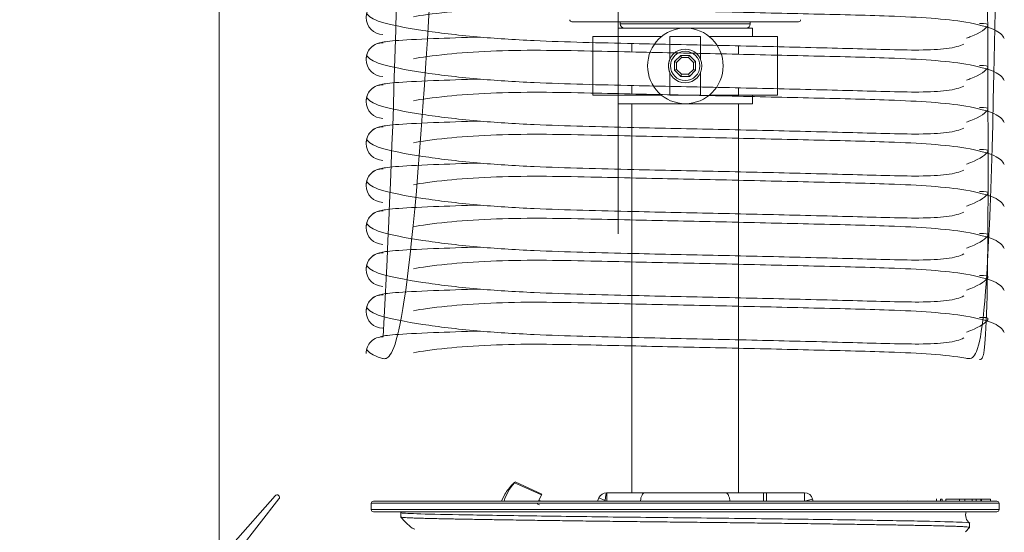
# Model space of a CAD drawing. Header units: millimetres. Extents: x 16720 to 74016, y 25810 to 81213.
# Tile 18 of 256: x 32332 to 32356, y 29833 to 29845. Entities that reach past the tile are written whole.
import ezdxf

# ---------------------------------------------------------------- set-up
doc = ezdxf.new("R2010")
doc.units = ezdxf.units.MM
doc.linetypes.add('DASHDOTX2', pattern=[50.8, 25.4, -12.7, 0, -12.7])
for name, color, linetype, lineweight in [('_OŚ', 165, 'DASHDOTX2', 9), ('_STOLARKA', 150, 'Continuous', 18), ('_WYMIAR', 151, 'Continuous', 9), ('_WYPOSAŻENIE', 157, 'Continuous', 5)]:
    doc.layers.add(name, color=color, linetype=linetype, lineweight=lineweight)

# ---------------------------------------------------------------- blocks, each defined once
blk = doc.blocks.new('brama 3m')
at = {"layer": '_STOLARKA'}
blk.add_lwpolyline([(150, -5), (-150, -5), (-150, 0), (150, 0)], close=True, dxfattribs=at)
at = {"layer": '_WYPOSAŻENIE', "linetype": 'Continuous'}
for p, q in [((-123.339, -6.333), (-124.487, -5.328)), ((-124.619, -5.488), (-123.416, -6.425)), ((-123.72, -8.675), (-123.72, -23.525)), ((-123.67, -23.575), (-123.67, -8.625)), ((-123.67, -8.625), (-123.52, -8.625)), ((-123.52, -8.625), (-123.52, -23.575)), ((-123.47, -23.525), (-123.47, -8.675)), ((-123.845, -9.325), (-123.743, -9.325)), ((-124.133, -9.659), (-124.112, -9.597)), ((-123.303, -11.804), (-123.47, -11.728)), ((-123.031, -12.034), (-123.319, -12.674)), ((-123.012, -12.048), (-123.299, -12.683)), ((-123.559, -12.628), (-123.536, -12.576)), ((-123.47, -12.606), (-123.319, -12.674)), ((-123.447, -12.616), (-123.47, -12.668)), ((-123.319, -12.674), (-123.299, -12.683)), ((-112.055, -13.4), (-112.055, -18.8)), ((-123.47, -14.01), (-123.388, -14.047)), ((-123.455, -14.196), (-123.388, -14.047)), ((-113.805, -15.538), (-113.805, -13.9)), ((-113.805, -13.9), (-112.405, -13.9)), ((-112.405, -15.538), (-112.405, -13.9)), ((-123.47, -14.236), (-123.27, -14.236)), ((-123.27, -15.125), (-123.27, -14.236)), ((-114.005, -14.5), (-114.005, -16.103)), ((-114.005, -14.5), (-113.805, -14.5)), ((-112.405, -14.5), (-112.205, -14.5)), ((-112.205, -14.5), (-112.205, -17.7)), ((-112.105, -14.55), (-112.105, -17.65)), ((-112.105, -14.55), (-112.055, -14.55)), ((-123.27, -14.83), (-114.005, -14.83)), ((-119.772, -14.83), (-119.572, -14.83)), ((-119.772, -14.83), (-119.572, -14.83)), ((-118.772, -14.83), (-118.572, -14.83)), ((-118.772, -14.83), (-118.572, -14.83)), ((-117.772, -14.83), (-117.572, -14.83)), ((-117.772, -14.83), (-117.572, -14.83)), ((-116.772, -14.83), (-116.572, -14.83)), ((-116.772, -14.83), (-116.572, -14.83)), ((-115.772, -14.83), (-115.572, -14.83)), ((-115.772, -14.83), (-115.572, -14.83)), ((-114.772, -14.83), (-114.572, -14.83)), ((-114.772, -14.83), (-114.572, -14.83)), ((-113.772, -14.83), (-113.572, -14.83)), ((-113.772, -14.83), (-113.572, -14.83)), ((-112.772, -14.83), (-112.572, -14.83)), ((-112.772, -14.83), (-112.572, -14.83)), ((-123.27, -15.125), (-123.27, -17.075)), ((-113.267, -15.734), (-113.805, -15.734)), ((-113.805, -15.734), (-113.805, -16.466)), ((-113.209, -15.846), (-113.355, -15.993)), ((-113.305, -16.013), (-113.188, -15.896)), ((-113.001, -15.846), (-113.209, -15.846)), ((-113.188, -15.896), (-113.209, -15.846)), ((-113.188, -15.896), (-113.022, -15.896)), ((-113.022, -15.896), (-113.001, -15.846)), ((-113.022, -15.896), (-112.905, -16.013)), ((-112.855, -15.993), (-113.001, -15.846)), ((-112.405, -15.734), (-112.943, -15.734)), ((-112.405, -15.734), (-112.405, -16.466)), ((-114.005, -16.105), (-114.005, -17.7)), ((-113.355, -15.993), (-113.355, -16.2)), ((-113.305, -16.013), (-113.355, -15.993)), ((-113.305, -16.179), (-113.355, -16.2)), ((-113.305, -16.179), (-113.305, -16.013)), ((-113.188, -16.296), (-113.305, -16.179)), ((-112.905, -16.179), (-113.022, -16.296)), ((-112.855, -15.993), (-112.905, -16.013)), ((-112.905, -16.013), (-112.905, -16.179)), ((-112.855, -16.2), (-112.905, -16.179)), ((-112.855, -16.2), (-112.855, -15.993)), ((-113.355, -16.2), (-113.209, -16.346)), ((-113.209, -16.346), (-113.188, -16.296)), ((-113.209, -16.346), (-113.001, -16.346)), ((-113.022, -16.296), (-113.188, -16.296)), ((-113.001, -16.346), (-113.022, -16.296)), ((-113.001, -16.346), (-112.855, -16.2)), ((-113.805, -16.466), (-113.267, -16.466)), ((-112.943, -16.466), (-112.405, -16.466)), ((-113.805, -18.3), (-113.805, -16.67)), ((-112.405, -18.3), (-112.405, -16.67)), ((-123.27, -17.964), (-123.27, -17.075)), ((-114.005, -17.37), (-123.27, -17.37)), ((-119.628, -17.37), (-119.828, -17.37)), ((-119.628, -17.37), (-119.828, -17.37)), ((-118.628, -17.37), (-118.828, -17.37)), ((-118.628, -17.37), (-118.828, -17.37)), ((-117.628, -17.37), (-117.828, -17.37)), ((-117.628, -17.37), (-117.828, -17.37)), ((-116.628, -17.37), (-116.828, -17.37)), ((-116.628, -17.37), (-116.828, -17.37)), ((-115.628, -17.37), (-115.828, -17.37)), ((-115.628, -17.37), (-115.828, -17.37)), ((-114.628, -17.37), (-114.828, -17.37)), ((-114.628, -17.37), (-114.828, -17.37)), ((-113.628, -17.37), (-113.828, -17.37)), ((-113.628, -17.37), (-113.828, -17.37)), ((-112.628, -17.37), (-112.828, -17.37)), ((-112.628, -17.37), (-112.828, -17.37)), ((-113.805, -17.7), (-114.005, -17.7)), ((-112.205, -17.7), (-112.405, -17.7)), ((-112.055, -17.65), (-112.105, -17.65)), ((-123.27, -17.964), (-123.47, -17.964)), ((-123.47, -18.033), (-123.27, -18.033)), ((-123.27, -17.964), (-123.27, -18.033)), ((-123.27, -18.033), (-123.27, -18.941)), ((-112.405, -18.3), (-113.805, -18.3)), ((-123.424, -19.136), (-123.47, -18.941)), ((-123.47, -18.941), (-123.27, -18.941)), ((-123.424, -19.136), (-123.47, -19.147)), ((-123.47, -21.359), (-123.463, -21.389)), ((-123.47, -22.083), (-123.414, -22.083)), ((-123.42, -22.181), (-123.47, -22.181)), ((-123.42, -22.22), (-123.47, -22.22)), ((-123.42, -22.181), (-123.42, -22.22)), ((-123.42, -22.308), (-123.47, -22.308)), ((-123.42, -22.308), (-123.42, -22.63)), ((-123.42, -22.63), (-123.47, -22.63)), ((-123.414, -22.524), (-123.42, -22.524)), ((-123.42, -22.63), (-123.42, -22.76)), ((-124.096, -22.874), (-124.196, -22.773)), ((-123.993, -22.875), (-124.095, -22.875)), ((-123.42, -22.76), (-123.47, -22.76)), ((-123.42, -22.935), (-123.47, -22.935)), ((-123.42, -22.76), (-123.42, -22.935)), ((-123.414, -22.798), (-123.42, -22.798)), ((-123.42, -22.873), (-123.414, -22.873)), ((-123.42, -22.935), (-123.42, -23.034)), ((-123.42, -23.034), (-123.47, -23.034)), ((-123.42, -23.14), (-123.47, -23.14)), ((-123.42, -23.157), (-123.47, -23.157)), ((-123.42, -23.034), (-123.42, -23.14)), ((-123.42, -23.14), (-123.42, -23.157)), ((-123.42, -23.157), (-123.42, -23.369)), ((-123.42, -23.369), (-123.47, -23.369)), ((-123.42, -23.369), (-123.47, -23.369)), ((-123.42, -23.372), (-123.47, -23.372)), ((-123.42, -23.373), (-123.47, -23.373)), ((-123.42, -23.369), (-123.42, -23.369)), ((-123.42, -23.369), (-123.42, -23.372)), ((-123.42, -23.372), (-123.42, -23.373)), ((-123.52, -23.575), (-123.67, -23.575))]:
    blk.add_line(p, q, dxfattribs=at)
for centre, radius in [((-113.105, -16.104), 0.9), ((-113.105, -16.1), 0.4), ((-113.105, -16.1), 0.35)]:
    blk.add_circle(centre, radius, dxfattribs=at)
for centre, radius, start, end in [((-123.379, -6.378), 0.06, 232.0805, 48.7773), ((-123.67, -8.675), 0.05, 90, 180), ((-123.52, -8.675), 0.05, 0, 90), ((-119.95, -8.896), 0.396, 358.9384, 90), ((-119.95, -8.896), 0.396, 358.9384, 90), ((-118.95, -8.904), 0.404, 0.1973, 179.8027), ((-118.95, -8.904), 0.404, 0.1973, 179.8027), ((-118.95, -8.896), 0.396, 358.9384, 90), ((-118.95, -8.896), 0.396, 358.9384, 90), ((-117.95, -8.904), 0.404, 0.1973, 179.8027), ((-117.95, -8.904), 0.404, 0.1973, 179.8027), ((-117.95, -8.896), 0.396, 358.9384, 90), ((-117.95, -8.896), 0.396, 358.9384, 90), ((-116.95, -8.904), 0.404, 0.1973, 179.8027), ((-116.95, -8.904), 0.404, 0.1973, 179.8027), ((-116.95, -8.896), 0.396, 358.9384, 90), ((-116.95, -8.896), 0.396, 358.9384, 90), ((-115.95, -8.904), 0.404, 0.1973, 179.8027), ((-115.95, -8.904), 0.404, 0.1973, 179.8027), ((-115.95, -8.896), 0.396, 358.9384, 90), ((-115.95, -8.896), 0.396, 358.9384, 90), ((-114.95, -8.904), 0.404, 0.1973, 179.8027), ((-114.95, -8.904), 0.404, 0.1973, 179.8027), ((-114.95, -8.896), 0.396, 358.9384, 90), ((-114.95, -8.896), 0.396, 358.9384, 90), ((-113.95, -8.904), 0.404, 0.1973, 179.8027), ((-113.95, -8.904), 0.404, 0.1973, 179.8027), ((-113.95, -8.896), 0.396, 358.9384, 90), ((-113.95, -8.896), 0.396, 358.9384, 90), ((-112.95, -8.904), 0.404, 0.1973, 179.8027), ((-112.95, -8.904), 0.404, 0.1973, 179.8027), ((-112.95, -8.896), 0.396, 358.9384, 90), ((-112.95, -8.896), 0.396, 358.9384, 90), ((-111.95, -8.904), 0.404, 0.1973, 179.8027), ((-111.95, -8.904), 0.404, 0.1973, 179.8027), ((-104.95, 255.17), 264.477, 266.83643, 273.16357), ((-104.95, 255.17), 264.477, 266.83643, 273.16357), ((-122.852, -10.569), 1.592, 128.6739, 142.3581), ((-124.265, -13.272), 1.755, 46.8359, 56.7824), ((-112.005, -13.4), 0.05, 90, 180), ((-123.47, -14.229), 0.2, 0, 65.7401), ((-112.105, -14.65), 0.1, 90, 180), ((-113.105, -16.1), 0.4, 66.1122, 113.8878), ((-112.105, -17.55), 0.1, 180, 270), ((-123.47, -18.941), 0.2, 283.1952, 0), ((-112.005, -18.8), 0.05, 180, 270), ((-123.797, -23.024), 0.246, 72.0811, 143.1509), ((-123.67, -23.525), 0.05, 180, 270), ((-123.52, -23.525), 0.05, 270, 0)]:
    blk.add_arc(centre, radius, start, end, dxfattribs=at)
at = {"layer": '_WYPOSAŻENIE', "linetype": 'Continuous', "extrusion": (0, 0, -1)}
for centre, major_axis, ratio, start_param, end_param in [((-124.026, -13.38), (-0.694, -1.541), 0.835209, 3.037212, 3.395817), ((-123.903, -13.435), (-0.694, -1.541), 0.549933, 3.327741, 3.395817), ((-123.47, -14.229), (0.2, 0), 0.165662, 4.78691, 6.283185), ((-123.922, -19.819), (-0.386, 1.645), 0.206257, -3.395817, -3.36854)]:
    blk.add_ellipse(centre, major_axis=major_axis, ratio=ratio, start_param=start_param, end_param=end_param, dxfattribs=at)
at = {"layer": '_WYPOSAŻENIE', "linetype": 'Continuous'}
for points, knots in [([(-90.584, -22.734), (-90.63, -22.646), (-90.699, -22.417), (-90.736, -21.736), (-90.711, -20.685), (-90.665, -19.039), (-90.618, -16.945), (-90.57, -14.706), (-90.525, -12.736), (-90.417, -11.035), (-120.255, -9.721), (-120.053, -8.7), (-119.928, -8.57), (-119.853, -8.512)], [0.0640253, 0.0640253, 0.0640253, 0.0640253, 0.1399369, 0.2025686, 0.2583744, 0.3579496, 0.4525325, 0.5410782, 0.650234, 0.7207096, 0.8017947, 0.8961873, 1, 1, 1, 1]), ([(-90.584, -22.734), (-90.63, -22.646), (-90.699, -22.417), (-90.736, -21.736), (-90.711, -20.685), (-90.665, -19.039), (-90.618, -16.945), (-90.57, -14.706), (-90.525, -12.736), (-90.417, -11.035), (-120.255, -9.721), (-120.053, -8.7), (-119.928, -8.57), (-119.853, -8.512)], [0.0640253, 0.0640253, 0.0640253, 0.0640253, 0.1399369, 0.2025686, 0.2583744, 0.3579496, 0.4525325, 0.5410782, 0.650234, 0.7207096, 0.8017947, 0.8961873, 1, 1, 1, 1]), ([(-119.584, -22.734), (-119.63, -22.646), (-119.699, -22.417), (-119.736, -21.736), (-119.711, -20.685), (-119.665, -19.039), (-119.618, -16.945), (-119.57, -14.706), (-119.525, -12.736), (-119.417, -11.035), (-119.255, -9.721), (-119.053, -8.7), (-118.928, -8.57), (-118.853, -8.512)], [0.0640253, 0.0640253, 0.0640253, 0.0640253, 0.1399369, 0.2025686, 0.2583744, 0.3579496, 0.4525325, 0.5410782, 0.650234, 0.7207096, 0.8017947, 0.8961873, 1, 1, 1, 1]), ([(-119.584, -22.734), (-119.63, -22.646), (-119.699, -22.417), (-119.736, -21.736), (-119.711, -20.685), (-119.665, -19.039), (-119.618, -16.945), (-119.57, -14.706), (-119.525, -12.736), (-119.417, -11.035), (-119.255, -9.721), (-119.053, -8.7), (-118.928, -8.57), (-118.853, -8.512)], [0.0640253, 0.0640253, 0.0640253, 0.0640253, 0.1399369, 0.2025686, 0.2583744, 0.3579496, 0.4525325, 0.5410782, 0.650234, 0.7207096, 0.8017947, 0.8961873, 1, 1, 1, 1]), ([(-118.584, -22.734), (-118.63, -22.646), (-118.699, -22.417), (-118.736, -21.736), (-118.711, -20.685), (-118.665, -19.039), (-118.618, -16.945), (-118.57, -14.706), (-118.525, -12.736), (-118.417, -11.035), (-118.255, -9.721), (-118.053, -8.7), (-117.928, -8.57), (-117.853, -8.512)], [0.0640253, 0.0640253, 0.0640253, 0.0640253, 0.1399369, 0.2025686, 0.2583744, 0.3579496, 0.4525325, 0.5410782, 0.650234, 0.7207096, 0.8017947, 0.8961873, 1, 1, 1, 1]), ([(-118.584, -22.734), (-118.63, -22.646), (-118.699, -22.417), (-118.736, -21.736), (-118.711, -20.685), (-118.665, -19.039), (-118.618, -16.945), (-118.57, -14.706), (-118.525, -12.736), (-118.417, -11.035), (-118.255, -9.721), (-118.053, -8.7), (-117.928, -8.57), (-117.853, -8.512)], [0.0640253, 0.0640253, 0.0640253, 0.0640253, 0.1399369, 0.2025686, 0.2583744, 0.3579496, 0.4525325, 0.5410782, 0.650234, 0.7207096, 0.8017947, 0.8961873, 1, 1, 1, 1]), ([(-117.584, -22.734), (-117.63, -22.646), (-117.699, -22.417), (-117.736, -21.736), (-117.711, -20.685), (-117.665, -19.039), (-117.618, -16.945), (-117.57, -14.706), (-117.525, -12.736), (-117.417, -11.035), (-117.255, -9.721), (-117.053, -8.7), (-116.928, -8.57), (-116.853, -8.512)], [0.0640253, 0.0640253, 0.0640253, 0.0640253, 0.1399369, 0.2025686, 0.2583744, 0.3579496, 0.4525325, 0.5410782, 0.650234, 0.7207096, 0.8017947, 0.8961873, 1, 1, 1, 1]), ([(-117.584, -22.734), (-117.63, -22.646), (-117.699, -22.417), (-117.736, -21.736), (-117.711, -20.685), (-117.665, -19.039), (-117.618, -16.945), (-117.57, -14.706), (-117.525, -12.736), (-117.417, -11.035), (-117.255, -9.721), (-117.053, -8.7), (-116.928, -8.57), (-116.853, -8.512)], [0.0640253, 0.0640253, 0.0640253, 0.0640253, 0.1399369, 0.2025686, 0.2583744, 0.3579496, 0.4525325, 0.5410782, 0.650234, 0.7207096, 0.8017947, 0.8961873, 1, 1, 1, 1]), ([(-116.584, -22.734), (-116.63, -22.646), (-116.699, -22.417), (-116.736, -21.736), (-116.711, -20.685), (-116.665, -19.039), (-116.618, -16.945), (-116.57, -14.706), (-116.525, -12.736), (-116.417, -11.035), (-116.255, -9.721), (-116.053, -8.7), (-115.928, -8.57), (-115.853, -8.512)], [0.0640253, 0.0640253, 0.0640253, 0.0640253, 0.1399369, 0.2025686, 0.2583744, 0.3579496, 0.4525325, 0.5410782, 0.650234, 0.7207096, 0.8017947, 0.8961873, 1, 1, 1, 1]), ([(-116.584, -22.734), (-116.63, -22.646), (-116.699, -22.417), (-116.736, -21.736), (-116.711, -20.685), (-116.665, -19.039), (-116.618, -16.945), (-116.57, -14.706), (-116.525, -12.736), (-116.417, -11.035), (-116.255, -9.721), (-116.053, -8.7), (-115.928, -8.57), (-115.853, -8.512)], [0.0640253, 0.0640253, 0.0640253, 0.0640253, 0.1399369, 0.2025686, 0.2583744, 0.3579496, 0.4525325, 0.5410782, 0.650234, 0.7207096, 0.8017947, 0.8961873, 1, 1, 1, 1]), ([(-115.584, -22.734), (-115.63, -22.646), (-115.699, -22.417), (-115.736, -21.736), (-115.711, -20.685), (-115.665, -19.039), (-115.618, -16.945), (-115.57, -14.706), (-115.525, -12.736), (-115.417, -11.035), (-115.255, -9.721), (-115.053, -8.7), (-114.928, -8.57), (-114.853, -8.512)], [0.0640253, 0.0640253, 0.0640253, 0.0640253, 0.1399369, 0.2025686, 0.2583744, 0.3579496, 0.4525325, 0.5410782, 0.650234, 0.7207096, 0.8017947, 0.8961873, 1, 1, 1, 1]), ([(-115.584, -22.734), (-115.63, -22.646), (-115.699, -22.417), (-115.736, -21.736), (-115.711, -20.685), (-115.665, -19.039), (-115.618, -16.945), (-115.57, -14.706), (-115.525, -12.736), (-115.417, -11.035), (-115.255, -9.721), (-115.053, -8.7), (-114.928, -8.57), (-114.853, -8.512)], [0.0640253, 0.0640253, 0.0640253, 0.0640253, 0.1399369, 0.2025686, 0.2583744, 0.3579496, 0.4525325, 0.5410782, 0.650234, 0.7207096, 0.8017947, 0.8961873, 1, 1, 1, 1]), ([(-114.584, -22.734), (-114.63, -22.646), (-114.699, -22.417), (-114.736, -21.736), (-114.711, -20.685), (-114.665, -19.039), (-114.618, -16.945), (-114.57, -14.706), (-114.525, -12.736), (-114.417, -11.035), (-114.255, -9.721), (-114.053, -8.7), (-113.928, -8.57), (-113.853, -8.512)], [0.0640253, 0.0640253, 0.0640253, 0.0640253, 0.1399369, 0.2025686, 0.2583744, 0.3579496, 0.4525325, 0.5410782, 0.650234, 0.7207096, 0.8017947, 0.8961873, 1, 1, 1, 1]), ([(-114.584, -22.734), (-114.63, -22.646), (-114.699, -22.417), (-114.736, -21.736), (-114.711, -20.685), (-114.665, -19.039), (-114.618, -16.945), (-114.57, -14.706), (-114.525, -12.736), (-114.417, -11.035), (-114.255, -9.721), (-114.053, -8.7), (-113.928, -8.57), (-113.853, -8.512)], [0.0640253, 0.0640253, 0.0640253, 0.0640253, 0.1399369, 0.2025686, 0.2583744, 0.3579496, 0.4525325, 0.5410782, 0.650234, 0.7207096, 0.8017947, 0.8961873, 1, 1, 1, 1]), ([(-113.584, -22.734), (-113.63, -22.646), (-113.699, -22.417), (-113.736, -21.736), (-113.711, -20.685), (-113.665, -19.039), (-113.618, -16.945), (-113.57, -14.706), (-113.525, -12.736), (-113.417, -11.035), (-113.255, -9.721), (-113.053, -8.7), (-112.928, -8.57), (-112.853, -8.512)], [0.0640253, 0.0640253, 0.0640253, 0.0640253, 0.1399369, 0.2025686, 0.2583744, 0.3579496, 0.4525325, 0.5410782, 0.650234, 0.7207096, 0.8017947, 0.8961873, 1, 1, 1, 1]), ([(-113.584, -22.734), (-113.63, -22.646), (-113.699, -22.417), (-113.736, -21.736), (-113.711, -20.685), (-113.665, -19.039), (-113.618, -16.945), (-113.57, -14.706), (-113.525, -12.736), (-113.417, -11.035), (-113.255, -9.721), (-113.053, -8.7), (-112.928, -8.57), (-112.853, -8.512)], [0.0640253, 0.0640253, 0.0640253, 0.0640253, 0.1399369, 0.2025686, 0.2583744, 0.3579496, 0.4525325, 0.5410782, 0.650234, 0.7207096, 0.8017947, 0.8961873, 1, 1, 1, 1]), ([(-112.584, -22.734), (-112.63, -22.646), (-112.699, -22.417), (-112.736, -21.736), (-112.711, -20.685), (-112.665, -19.039), (-112.618, -16.945), (-112.57, -14.706), (-112.525, -12.736), (-112.417, -11.035), (-112.255, -9.721), (-112.053, -8.7), (-111.928, -8.57), (-111.853, -8.512)], [0.0640253, 0.0640253, 0.0640253, 0.0640253, 0.1399369, 0.2025686, 0.2583744, 0.3579496, 0.4525325, 0.5410782, 0.650234, 0.7207096, 0.8017947, 0.8961873, 1, 1, 1, 1]), ([(-112.584, -22.734), (-112.63, -22.646), (-112.699, -22.417), (-112.736, -21.736), (-112.711, -20.685), (-112.665, -19.039), (-112.618, -16.945), (-112.57, -14.706), (-112.525, -12.736), (-112.417, -11.035), (-112.255, -9.721), (-112.053, -8.7), (-111.928, -8.57), (-111.853, -8.512)], [0.0640253, 0.0640253, 0.0640253, 0.0640253, 0.1399369, 0.2025686, 0.2583744, 0.3579496, 0.4525325, 0.5410782, 0.650234, 0.7207096, 0.8017947, 0.8961873, 1, 1, 1, 1]), ([(-119.555, -8.839), (-119.536, -8.909), (-119.506, -9.053), (-119.458, -9.982), (-119.431, -10.805), (-119.419, -11.224)], [0, 0, 0, 0, 0.0996276, 0.1902826, 0.2654772, 0.2654772, 0.2654772, 0.2654772]), ([(-119.555, -8.839), (-119.536, -8.909), (-119.506, -9.053), (-119.458, -9.982), (-119.431, -10.805), (-119.419, -11.224)], [0, 0, 0, 0, 0.0996276, 0.1902826, 0.2654772, 0.2654772, 0.2654772, 0.2654772]), ([(-118.555, -8.839), (-118.536, -8.909), (-118.506, -9.053), (-118.458, -9.982), (-118.431, -10.805), (-118.419, -11.224)], [0, 0, 0, 0, 0.0996276, 0.1902826, 0.2654772, 0.2654772, 0.2654772, 0.2654772]), ([(-118.555, -8.839), (-118.536, -8.909), (-118.506, -9.053), (-118.458, -9.982), (-118.431, -10.805), (-118.419, -11.224)], [0, 0, 0, 0, 0.0996276, 0.1902826, 0.2654772, 0.2654772, 0.2654772, 0.2654772]), ([(-117.555, -8.839), (-117.536, -8.909), (-117.506, -9.053), (-117.458, -9.982), (-117.431, -10.805), (-117.419, -11.224)], [0, 0, 0, 0, 0.0996276, 0.1902826, 0.2654772, 0.2654772, 0.2654772, 0.2654772]), ([(-117.555, -8.839), (-117.536, -8.909), (-117.506, -9.053), (-117.458, -9.982), (-117.431, -10.805), (-117.419, -11.224)], [0, 0, 0, 0, 0.0996276, 0.1902826, 0.2654772, 0.2654772, 0.2654772, 0.2654772]), ([(-116.555, -8.839), (-116.536, -8.909), (-116.506, -9.053), (-116.458, -9.982), (-116.431, -10.805), (-116.419, -11.224)], [0, 0, 0, 0, 0.0996276, 0.1902826, 0.2654772, 0.2654772, 0.2654772, 0.2654772]), ([(-116.555, -8.839), (-116.536, -8.909), (-116.506, -9.053), (-116.458, -9.982), (-116.431, -10.805), (-116.419, -11.224)], [0, 0, 0, 0, 0.0996276, 0.1902826, 0.2654772, 0.2654772, 0.2654772, 0.2654772]), ([(-115.555, -8.839), (-115.536, -8.909), (-115.506, -9.053), (-115.458, -9.982), (-115.431, -10.805), (-115.419, -11.224)], [0, 0, 0, 0, 0.0996276, 0.1902826, 0.2654772, 0.2654772, 0.2654772, 0.2654772]), ([(-115.555, -8.839), (-115.536, -8.909), (-115.506, -9.053), (-115.458, -9.982), (-115.431, -10.805), (-115.419, -11.224)], [0, 0, 0, 0, 0.0996276, 0.1902826, 0.2654772, 0.2654772, 0.2654772, 0.2654772]), ([(-114.555, -8.839), (-114.536, -8.909), (-114.506, -9.053), (-114.458, -9.982), (-114.431, -10.805), (-114.419, -11.224)], [0, 0, 0, 0, 0.0996276, 0.1902826, 0.2654772, 0.2654772, 0.2654772, 0.2654772]), ([(-113.555, -8.839), (-113.536, -8.909), (-113.506, -9.053), (-113.458, -9.982), (-113.431, -10.805), (-113.419, -11.224)], [0, 0, 0, 0, 0.0996276, 0.1902826, 0.2654772, 0.2654772, 0.2654772, 0.2654772]), ([(-113.555, -8.839), (-113.536, -8.909), (-113.506, -9.053), (-113.458, -9.982), (-113.431, -10.805), (-113.419, -11.224)], [0, 0, 0, 0, 0.0996276, 0.1902826, 0.2654772, 0.2654772, 0.2654772, 0.2654772]), ([(-112.555, -8.839), (-112.536, -8.909), (-112.506, -9.053), (-112.458, -9.982), (-112.431, -10.805), (-112.419, -11.224)], [0, 0, 0, 0, 0.0996276, 0.1902826, 0.2654772, 0.2654772, 0.2654772, 0.2654772]), ([(-112.555, -8.839), (-112.536, -8.909), (-112.506, -9.053), (-112.458, -9.982), (-112.431, -10.805), (-112.419, -11.224)], [0, 0, 0, 0, 0.0996276, 0.1902826, 0.2654772, 0.2654772, 0.2654772, 0.2654772]), ([(-123.743, -9.325), (-123.744, -9.325), (-123.744, -9.326), (-123.754, -9.346), (-123.762, -9.476), (-123.778, -9.944), (-123.785, -10.284), (-123.801, -11.139), (-123.809, -11.655), (-123.826, -12.813), (-123.835, -13.456), (-123.852, -14.807), (-123.86, -15.513), (-123.875, -16.925), (-123.883, -17.628), (-123.9, -18.963), (-123.909, -19.595), (-123.927, -20.724), (-123.935, -21.223), (-123.951, -22.037), (-123.959, -22.354), (-123.975, -22.759), (-123.983, -22.863), (-123.992, -22.874)], [0.0572228, 0.0572228, 0.0572228, 0.0572228, 0.0625, 0.0625, 0.125, 0.125, 0.1875, 0.1875, 0.25, 0.25, 0.3125, 0.3125, 0.375, 0.375, 0.4375, 0.4375, 0.5, 0.5, 0.5625, 0.5625, 0.625, 0.625, 0.6824251, 0.6824251, 0.6824251, 0.6824251]), ([(-119.934, -9.626), (-119.934, -9.626), (-119.899, -9.805), (-119.829, -10.335), (-119.744, -11.387), (-119.727, -12.573), (-119.748, -13.765), (-119.782, -15.217), (-119.818, -17.007), (-119.87, -19.12), (-119.914, -21.146), (-120.005, -22.686), (-120.249, -23.56), (-90.373, -23.655), (-90.45, -23.7)], [0.0946854, 0.0946854, 0.0946854, 0.0946854, 0.0946882, 0.1812994, 0.2574146, 0.3257145, 0.3854913, 0.435033, 0.5251888, 0.6212237, 0.722429, 0.8456905, 0.919985, 1, 1, 1, 1]), ([(-119.934, -9.626), (-119.934, -9.626), (-119.899, -9.805), (-119.829, -10.335), (-119.744, -11.387), (-119.727, -12.573), (-119.748, -13.765), (-119.782, -15.217), (-119.818, -17.007), (-119.87, -19.12), (-119.914, -21.146), (-120.005, -22.686), (-120.249, -23.56), (-90.373, -23.655), (-90.45, -23.7)], [0.0946854, 0.0946854, 0.0946854, 0.0946854, 0.0946882, 0.1812994, 0.2574146, 0.3257145, 0.3854913, 0.435033, 0.5251888, 0.6212237, 0.722429, 0.8456905, 0.919985, 1, 1, 1, 1]), ([(-118.934, -9.626), (-118.934, -9.626), (-118.899, -9.805), (-118.829, -10.335), (-118.744, -11.387), (-118.727, -12.573), (-118.748, -13.765), (-118.782, -15.217), (-118.818, -17.007), (-118.87, -19.12), (-118.914, -21.146), (-119.005, -22.686), (-119.249, -23.56), (-119.373, -23.655), (-119.45, -23.7)], [0.0946854, 0.0946854, 0.0946854, 0.0946854, 0.0946882, 0.1812994, 0.2574146, 0.3257145, 0.3854913, 0.435033, 0.5251888, 0.6212237, 0.722429, 0.8456905, 0.919985, 1, 1, 1, 1]), ([(-118.934, -9.626), (-118.934, -9.626), (-118.899, -9.805), (-118.829, -10.335), (-118.744, -11.387), (-118.727, -12.573), (-118.748, -13.765), (-118.782, -15.217), (-118.818, -17.007), (-118.87, -19.12), (-118.914, -21.146), (-119.005, -22.686), (-119.249, -23.56), (-119.373, -23.655), (-119.45, -23.7)], [0.0946854, 0.0946854, 0.0946854, 0.0946854, 0.0946882, 0.1812994, 0.2574146, 0.3257145, 0.3854913, 0.435033, 0.5251888, 0.6212237, 0.722429, 0.8456905, 0.919985, 1, 1, 1, 1]), ([(-117.934, -9.626), (-117.934, -9.626), (-117.899, -9.805), (-117.829, -10.335), (-117.744, -11.387), (-117.727, -12.573), (-117.748, -13.765), (-117.782, -15.217), (-117.818, -17.007), (-117.87, -19.12), (-117.914, -21.146), (-118.005, -22.686), (-118.249, -23.56), (-118.373, -23.655), (-118.45, -23.7)], [0.0946854, 0.0946854, 0.0946854, 0.0946854, 0.0946882, 0.1812994, 0.2574146, 0.3257145, 0.3854913, 0.435033, 0.5251888, 0.6212237, 0.722429, 0.8456905, 0.919985, 1, 1, 1, 1]), ([(-117.934, -9.626), (-117.934, -9.626), (-117.899, -9.805), (-117.829, -10.335), (-117.744, -11.387), (-117.727, -12.573), (-117.748, -13.765), (-117.782, -15.217), (-117.818, -17.007), (-117.87, -19.12), (-117.914, -21.146), (-118.005, -22.686), (-118.249, -23.56), (-118.373, -23.655), (-118.45, -23.7)], [0.0946854, 0.0946854, 0.0946854, 0.0946854, 0.0946882, 0.1812994, 0.2574146, 0.3257145, 0.3854913, 0.435033, 0.5251888, 0.6212237, 0.722429, 0.8456905, 0.919985, 1, 1, 1, 1]), ([(-116.934, -9.626), (-116.934, -9.626), (-116.899, -9.805), (-116.829, -10.335), (-116.744, -11.387), (-116.727, -12.573), (-116.748, -13.765), (-116.782, -15.217), (-116.818, -17.007), (-116.87, -19.12), (-116.914, -21.146), (-117.005, -22.686), (-117.249, -23.56), (-117.373, -23.655), (-117.45, -23.7)], [0.0946854, 0.0946854, 0.0946854, 0.0946854, 0.0946882, 0.1812994, 0.2574146, 0.3257145, 0.3854913, 0.435033, 0.5251888, 0.6212237, 0.722429, 0.8456905, 0.919985, 1, 1, 1, 1]), ([(-116.934, -9.626), (-116.934, -9.626), (-116.899, -9.805), (-116.829, -10.335), (-116.744, -11.387), (-116.727, -12.573), (-116.748, -13.765), (-116.782, -15.217), (-116.818, -17.007), (-116.87, -19.12), (-116.914, -21.146), (-117.005, -22.686), (-117.249, -23.56), (-117.373, -23.655), (-117.45, -23.7)], [0.0946854, 0.0946854, 0.0946854, 0.0946854, 0.0946882, 0.1812994, 0.2574146, 0.3257145, 0.3854913, 0.435033, 0.5251888, 0.6212237, 0.722429, 0.8456905, 0.919985, 1, 1, 1, 1]), ([(-115.934, -9.626), (-115.934, -9.626), (-115.899, -9.805), (-115.829, -10.335), (-115.744, -11.387), (-115.727, -12.573), (-115.748, -13.765), (-115.782, -15.217), (-115.818, -17.007), (-115.87, -19.12), (-115.914, -21.146), (-116.005, -22.686), (-116.249, -23.56), (-116.373, -23.655), (-116.45, -23.7)], [0.0946854, 0.0946854, 0.0946854, 0.0946854, 0.0946882, 0.1812994, 0.2574146, 0.3257145, 0.3854913, 0.435033, 0.5251888, 0.6212237, 0.722429, 0.8456905, 0.919985, 1, 1, 1, 1]), ([(-115.934, -9.626), (-115.934, -9.626), (-115.899, -9.805), (-115.829, -10.335), (-115.744, -11.387), (-115.727, -12.573), (-115.748, -13.765), (-115.782, -15.217), (-115.818, -17.007), (-115.87, -19.12), (-115.914, -21.146), (-116.005, -22.686), (-116.249, -23.56), (-116.373, -23.655), (-116.45, -23.7)], [0.0946854, 0.0946854, 0.0946854, 0.0946854, 0.0946882, 0.1812994, 0.2574146, 0.3257145, 0.3854913, 0.435033, 0.5251888, 0.6212237, 0.722429, 0.8456905, 0.919985, 1, 1, 1, 1]), ([(-114.934, -9.626), (-114.934, -9.626), (-114.899, -9.805), (-114.829, -10.335), (-114.744, -11.387), (-114.727, -12.573), (-114.748, -13.765), (-114.782, -15.217), (-114.818, -17.007), (-114.87, -19.12), (-114.914, -21.146), (-115.005, -22.686), (-115.249, -23.56), (-115.373, -23.655), (-115.45, -23.7)], [0.0946854, 0.0946854, 0.0946854, 0.0946854, 0.0946882, 0.1812994, 0.2574146, 0.3257145, 0.3854913, 0.435033, 0.5251888, 0.6212237, 0.722429, 0.8456905, 0.919985, 1, 1, 1, 1]), ([(-114.934, -9.626), (-114.934, -9.626), (-114.899, -9.805), (-114.829, -10.335), (-114.744, -11.387), (-114.727, -12.573), (-114.748, -13.765), (-114.782, -15.217), (-114.818, -17.007), (-114.87, -19.12), (-114.914, -21.146), (-115.005, -22.686), (-115.249, -23.56), (-115.373, -23.655), (-115.45, -23.7)], [0.0946854, 0.0946854, 0.0946854, 0.0946854, 0.0946882, 0.1812994, 0.2574146, 0.3257145, 0.3854913, 0.435033, 0.5251888, 0.6212237, 0.722429, 0.8456905, 0.919985, 1, 1, 1, 1]), ([(-113.934, -9.626), (-113.934, -9.626), (-113.899, -9.805), (-113.829, -10.335), (-113.744, -11.387), (-113.727, -12.573), (-113.748, -13.765), (-113.782, -15.217), (-113.818, -17.007), (-113.87, -19.12), (-113.914, -21.146), (-114.005, -22.686), (-114.249, -23.56), (-114.373, -23.655), (-114.45, -23.7)], [0.0946854, 0.0946854, 0.0946854, 0.0946854, 0.0946882, 0.1812994, 0.2574146, 0.3257145, 0.3854913, 0.435033, 0.5251888, 0.6212237, 0.722429, 0.8456905, 0.919985, 1, 1, 1, 1]), ([(-113.934, -9.626), (-113.934, -9.626), (-113.899, -9.805), (-113.829, -10.335), (-113.744, -11.387), (-113.727, -12.573), (-113.748, -13.765), (-113.782, -15.217), (-113.818, -17.007), (-113.87, -19.12), (-113.914, -21.146), (-114.005, -22.686), (-114.249, -23.56), (-114.373, -23.655), (-114.45, -23.7)], [0.0946854, 0.0946854, 0.0946854, 0.0946854, 0.0946882, 0.1812994, 0.2574146, 0.3257145, 0.3854913, 0.435033, 0.5251888, 0.6212237, 0.722429, 0.8456905, 0.919985, 1, 1, 1, 1]), ([(-112.934, -9.626), (-112.934, -9.626), (-112.899, -9.805), (-112.829, -10.335), (-112.744, -11.387), (-112.727, -12.573), (-112.748, -13.765), (-112.782, -15.217), (-112.818, -17.007), (-112.87, -19.12), (-112.914, -21.146), (-113.005, -22.686), (-113.249, -23.56), (-113.373, -23.655), (-113.45, -23.7)], [0.0946854, 0.0946854, 0.0946854, 0.0946854, 0.0946882, 0.1812994, 0.2574146, 0.3257145, 0.3854913, 0.435033, 0.5251888, 0.6212237, 0.722429, 0.8456905, 0.919985, 1, 1, 1, 1]), ([(-112.934, -9.626), (-112.934, -9.626), (-112.899, -9.805), (-112.829, -10.335), (-112.744, -11.387), (-112.727, -12.573), (-112.748, -13.765), (-112.782, -15.217), (-112.818, -17.007), (-112.87, -19.12), (-112.914, -21.146), (-113.005, -22.686), (-113.249, -23.56), (-113.373, -23.655), (-113.45, -23.7)], [0.0946854, 0.0946854, 0.0946854, 0.0946854, 0.0946882, 0.1812994, 0.2574146, 0.3257145, 0.3854913, 0.435033, 0.5251888, 0.6212237, 0.722429, 0.8456905, 0.919985, 1, 1, 1, 1]), ([(-111.934, -9.626), (-111.934, -9.626), (-111.899, -9.805), (-111.829, -10.335), (-111.744, -11.387), (-111.727, -12.573), (-111.748, -13.765), (-111.782, -15.217), (-111.818, -17.007), (-111.87, -19.12), (-111.914, -21.146), (-112.005, -22.686), (-112.249, -23.56), (-112.373, -23.655), (-112.45, -23.7)], [0.0946854, 0.0946854, 0.0946854, 0.0946854, 0.0946882, 0.1812994, 0.2574146, 0.3257145, 0.3854913, 0.435033, 0.5251888, 0.6212237, 0.722429, 0.8456905, 0.919985, 1, 1, 1, 1]), ([(-111.934, -9.626), (-111.934, -9.626), (-111.899, -9.805), (-111.829, -10.335), (-111.744, -11.387), (-111.727, -12.573), (-111.748, -13.765), (-111.782, -15.217), (-111.818, -17.007), (-111.87, -19.12), (-111.914, -21.146), (-112.005, -22.686), (-112.249, -23.56), (-112.373, -23.655), (-112.45, -23.7)], [0.0946854, 0.0946854, 0.0946854, 0.0946854, 0.0946882, 0.1812994, 0.2574146, 0.3257145, 0.3854913, 0.435033, 0.5251888, 0.6212237, 0.722429, 0.8456905, 0.919985, 1, 1, 1, 1]), ([(-123.47, -15.038), (-123.457, -15.038), (-123.444, -15.039), (-123.418, -15.042), (-123.405, -15.044), (-123.381, -15.05), (-123.369, -15.054), (-123.347, -15.062), (-123.337, -15.067), (-123.309, -15.081), (-123.294, -15.092), (-123.28, -15.106), (-123.276, -15.11), (-123.271, -15.118), (-123.27, -15.122), (-123.27, -15.125)], [0, 0, 0, 0, 0.125, 0.125, 0.25, 0.25, 0.375, 0.375, 0.5, 0.5, 0.75, 0.75, 0.875, 0.875, 1, 1, 1, 1]), ([(-123.27, -17.075), (-123.27, -17.078), (-123.271, -17.082), (-123.276, -17.089), (-123.28, -17.094), (-123.289, -17.103), (-123.295, -17.108), (-123.31, -17.118), (-123.318, -17.123), (-123.346, -17.138), (-123.368, -17.147), (-123.405, -17.156), (-123.418, -17.158), (-123.444, -17.161), (-123.457, -17.162), (-123.47, -17.162)], [0, 0, 0, 0, 0.125, 0.125, 0.25, 0.25, 0.375, 0.375, 0.5, 0.5, 0.75, 0.75, 0.875, 0.875, 1, 1, 1, 1]), ([(-120.097, -23.112), (-120.095, -23.241), (-120.085, -23.432), (-90.337, -23.108), (-90.431, -22.836), (-90.443, -22.8)], [0, 0, 0, 0, 0.0759817, 0.1492418, 0.1598644, 0.1598644, 0.1598644, 0.1598644]), ([(-120.097, -23.112), (-120.095, -23.241), (-120.085, -23.432), (-90.337, -23.108), (-90.431, -22.836), (-90.443, -22.8)], [0, 0, 0, 0, 0.0759817, 0.1492418, 0.1598644, 0.1598644, 0.1598644, 0.1598644]), ([(-119.097, -23.112), (-119.095, -23.241), (-119.085, -23.432), (-119.337, -23.108), (-119.431, -22.836), (-119.443, -22.8)], [0, 0, 0, 0, 0.0759817, 0.1492418, 0.1598644, 0.1598644, 0.1598644, 0.1598644]), ([(-119.097, -23.112), (-119.095, -23.241), (-119.085, -23.432), (-119.337, -23.108), (-119.431, -22.836), (-119.443, -22.8)], [0, 0, 0, 0, 0.0759817, 0.1492418, 0.1598644, 0.1598644, 0.1598644, 0.1598644]), ([(-118.097, -23.112), (-118.095, -23.241), (-118.085, -23.432), (-118.337, -23.108), (-118.431, -22.836), (-118.443, -22.8)], [0, 0, 0, 0, 0.0759817, 0.1492418, 0.1598644, 0.1598644, 0.1598644, 0.1598644]), ([(-118.097, -23.112), (-118.095, -23.241), (-118.085, -23.432), (-118.337, -23.108), (-118.431, -22.836), (-118.443, -22.8)], [0, 0, 0, 0, 0.0759817, 0.1492418, 0.1598644, 0.1598644, 0.1598644, 0.1598644]), ([(-117.097, -23.112), (-117.095, -23.241), (-117.085, -23.432), (-117.337, -23.108), (-117.431, -22.836), (-117.443, -22.8)], [0, 0, 0, 0, 0.0759817, 0.1492418, 0.1598644, 0.1598644, 0.1598644, 0.1598644]), ([(-117.097, -23.112), (-117.095, -23.241), (-117.085, -23.432), (-117.337, -23.108), (-117.431, -22.836), (-117.443, -22.8)], [0, 0, 0, 0, 0.0759817, 0.1492418, 0.1598644, 0.1598644, 0.1598644, 0.1598644]), ([(-116.097, -23.112), (-116.095, -23.241), (-116.085, -23.432), (-116.337, -23.108), (-116.431, -22.836), (-116.443, -22.8)], [0, 0, 0, 0, 0.0759817, 0.1492418, 0.1598644, 0.1598644, 0.1598644, 0.1598644]), ([(-116.097, -23.112), (-116.095, -23.241), (-116.085, -23.432), (-116.337, -23.108), (-116.431, -22.836), (-116.443, -22.8)], [0, 0, 0, 0, 0.0759817, 0.1492418, 0.1598644, 0.1598644, 0.1598644, 0.1598644]), ([(-115.097, -23.112), (-115.095, -23.241), (-115.085, -23.432), (-115.337, -23.108), (-115.431, -22.836), (-115.443, -22.8)], [0, 0, 0, 0, 0.0759817, 0.1492418, 0.1598644, 0.1598644, 0.1598644, 0.1598644]), ([(-115.097, -23.112), (-115.095, -23.241), (-115.085, -23.432), (-115.337, -23.108), (-115.431, -22.836), (-115.443, -22.8)], [0, 0, 0, 0, 0.0759817, 0.1492418, 0.1598644, 0.1598644, 0.1598644, 0.1598644]), ([(-114.097, -23.112), (-114.095, -23.241), (-114.085, -23.432), (-114.337, -23.108), (-114.431, -22.836), (-114.443, -22.8)], [0, 0, 0, 0, 0.0759817, 0.1492418, 0.1598644, 0.1598644, 0.1598644, 0.1598644]), ([(-114.097, -23.112), (-114.095, -23.241), (-114.085, -23.432), (-114.337, -23.108), (-114.431, -22.836), (-114.443, -22.8)], [0, 0, 0, 0, 0.0759817, 0.1492418, 0.1598644, 0.1598644, 0.1598644, 0.1598644]), ([(-113.097, -23.112), (-113.095, -23.241), (-113.085, -23.432), (-113.337, -23.108), (-113.431, -22.836), (-113.443, -22.8)], [0, 0, 0, 0, 0.0759817, 0.1492418, 0.1598644, 0.1598644, 0.1598644, 0.1598644]), ([(-113.097, -23.112), (-113.095, -23.241), (-113.085, -23.432), (-113.337, -23.108), (-113.431, -22.836), (-113.443, -22.8)], [0, 0, 0, 0, 0.0759817, 0.1492418, 0.1598644, 0.1598644, 0.1598644, 0.1598644]), ([(-112.097, -23.112), (-112.095, -23.241), (-112.085, -23.432), (-112.337, -23.108), (-112.431, -22.836), (-112.443, -22.8)], [0, 0, 0, 0, 0.0759817, 0.1492418, 0.1598644, 0.1598644, 0.1598644, 0.1598644]), ([(-112.097, -23.112), (-112.095, -23.241), (-112.085, -23.432), (-112.337, -23.108), (-112.431, -22.836), (-112.443, -22.8)], [0, 0, 0, 0, 0.0759817, 0.1492418, 0.1598644, 0.1598644, 0.1598644, 0.1598644])]:
    blk.add_open_spline(points, degree=3, knots=knots, dxfattribs=at)
for points, weights in [([(-123.846, -9.325), (-123.868, -9.342), (-123.887, -10.233)], [0.933032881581, 0.934175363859, 1]), ([(-123.887, -10.233), (-123.928, -12.188), (-123.97, -16.1)], [1, 0.866025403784, 1]), ([(-123.97, -16.1), (-124.012, -20.012), (-124.053, -21.967)], [1, 0.866025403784, 1]), ([(-124.053, -21.967), (-124.073, -22.892), (-124.096, -22.875)], [1, 0.93184885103, 0.933032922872])]:
    blk.add_rational_spline(points, weights, degree=2, dxfattribs=at)

msp = doc.modelspace()

# ---------------------------------------------------------------- linework, layer by layer
at = {"layer": '_OŚ'}
msp.add_line((32346.709, 29280.425), (32346.709, 33191.238), dxfattribs=at)

# ---------------------------------------------------------------- block references
at = {"layer": '_WYMIAR', "rotation": 90}
msp.add_blockref('brama 3m', (32332.209, 29957.425), dxfattribs=at)

doc.saveas('drawing.dxf')
